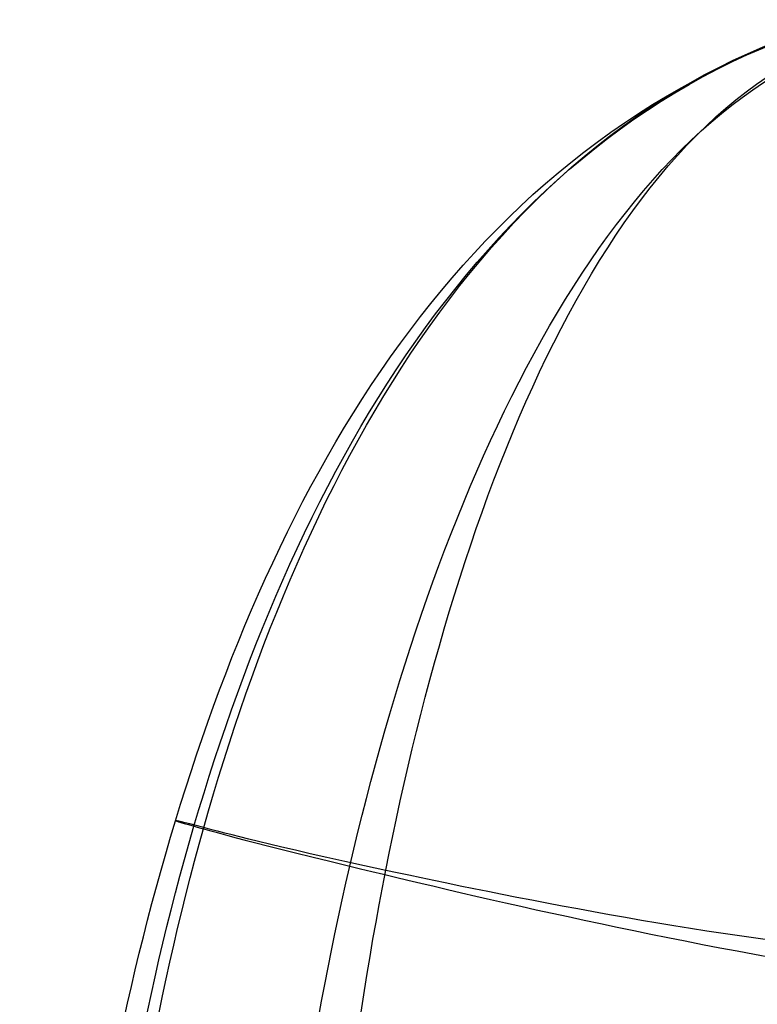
# Model space of a CAD drawing. Header units: millimetres. Extents: x -1315 to 1315, y -409 to 409.
# Tile 16 of 137: x -1315 to -1228, y 192 to 309. Entities that reach past the tile are written whole.
import ezdxf

# ---------------------------------------------------------------- set-up
doc = ezdxf.new("R2010")
doc.units = ezdxf.units.MM
doc.header["$MEASUREMENT"] = 0
doc.layers.add('Nakki 3 seater', color=7, linetype='Continuous', true_color=0x6b8d5f)

msp = doc.modelspace()

# ---------------------------------------------------------------- linework, layer by layer
at = {"layer": 'Nakki 3 seater'}
for points in [[(-1217.5, -401.13, 546.77), (-1261.27, -382.76, 546.18), (-1306.62, -302.41, 544.94), (-1313.83, -172.2, 544.17), (-1315.39, -43.51, 543.72), (-1314.6, 85.19, 544.17), (-1306.64, 215.34, 544.94), (-1261.32, 295.72, 546.38), (-1217.5, 308.87, 546.76)], [(-1217.5, -401.13, 630.8), (-1261.17, -383.21, 628.68), (-1304.64, -301.01, 629.37), (-1310.16, -171.72, 630.48), (-1310.88, -43.51, 630.35), (-1310.38, 84.57, 630.36), (-1305.02, 213.95, 629.88), (-1259.12, 296.82, 629.57), (-1217.5, 308.87, 630.8)], [(-1217.5, -401.13, 442.11), (-1261.02, -384.39, 441.97), (-1303.4, -300.62, 434.8), (-1308.37, -171.27, 434.64), (-1309.25, -43.52, 434.78), (-1308.43, 84.13, 434.5), (-1303.68, 213.55, 435.36), (-1258.9, 297.39, 442.05), (-1217.5, 308.87, 442.49)], [(-1217.5, -399.13, 366.87), (-1251.78, -382.73, 359.33), (-1279.72, -293, 350.37), (-1280.23, -168.88, 351.21), (-1281.74, -43.56, 351.75), (-1280.11, 81.58, 351.1), (-1280.38, 205.3, 351.18), (-1245.73, 298.01, 359.13), (-1215.75, 307.18, 364.98)], [(-1217.5, -398.86, 698.65), (-1255.35, -381.6, 703.24), (-1285.39, -293.81, 706.61), (-1288.62, -169.35, 707.42), (-1288.88, -43.53, 707.56), (-1288.17, 81.7, 707.33), (-1284.81, 207.32, 706.77), (-1247.09, 295.21, 703.16), (-1217.5, 306.11, 698.4)], [(-1214.4, 198.2, 321.52), (-1234.1, 200.06, 324.02), (-1281, 209.57, 343.32), (-1295.39, 213.55, 431.31), (-1297.12, 213.84, 552.81), (-1295.92, 213.55, 628.49), (-1285.8, 210.59, 712.53), (-1239.59, 199.67, 742.26), (-1217.5, 196.1, 749.17)]]:
    msp.add_open_spline(points, degree=3, dxfattribs=at)

doc.saveas('drawing.dxf')
